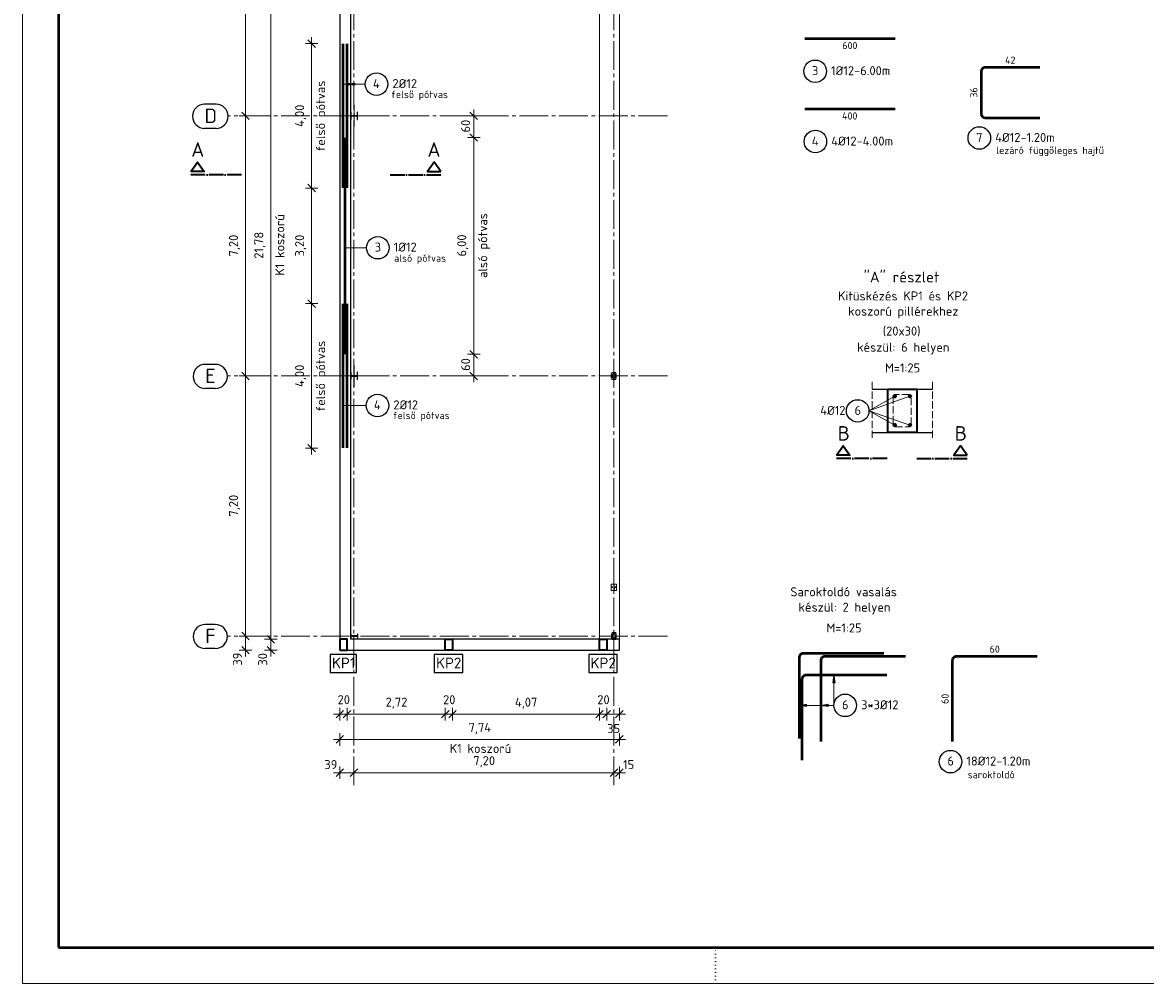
# Model space of a CAD drawing. Header units: centimetres. Extents: x 0 to 2970, y 0 to 2100.
# Tile 1 of 4: x 0 to 1556, y 0 to 1331. Entities that reach past the tile are written whole.
import ezdxf

# ---------------------------------------------------------------- set-up
doc = ezdxf.new("R2010")
doc.units = ezdxf.units.CM
for name, pattern in [('PUNKT2_S9', [5, 0, -5]), ('STRICHPUNKT2_S11', [25, 20, -2.5, 0, -2.5]), ('STRICHPUNKT2_S5', [55, 40, -5, 5, -5]), ('VERDECKT2_S2', [13.5, 10, -3.5])]:
    doc.linetypes.add(name, pattern=pattern)
for name, color, linetype, lineweight in [('Bolt', 8, 'Continuous', 13), ('Egyeb', 7, 'Continuous', 13), ('Part sec', 7, 'Continuous', 25), ('Part_Refline', 7, 'STRICHPUNKT2_S5', 13), ('Standard', 7, 'Continuous', 13)]:
    doc.layers.add(name, color=color, linetype=linetype, lineweight=lineweight)
doc.styles.add('ISOCPEUR', font='ISOCPEUR')

msp = doc.modelspace()

# ---------------------------------------------------------------- hatches: boundary and pattern name
at = {"layer": 'Standard', "linetype": 'Continuous', "lineweight": 13}
for points in [[(455.1, 1246.7), (444.6, 1245.2), (455.1, 1243.7)], [(460.6, 1246.7), (450.1, 1245.2), (460.6, 1243.7)], [(1125.6, 416.8), (1124.1, 427.3), (1122.6, 416.8)], [(1086.3, 387), (1075.8, 385.5), (1086.3, 384)], [(1116.3, 387), (1105.8, 385.5), (1116.3, 384)]]:
    msp.add_hatch(color=1, dxfattribs=at).paths.add_polyline_path(points)

# ---------------------------------------------------------------- linework, layer by layer
at = {"layer": 'Bolt', "color": 8, "linetype": 'Continuous', "lineweight": 13}
for p, q in [((819.5, 845.2), (818.9, 844.8)), ((818.9, 844.8), (818.9, 844.1)), ((818.9, 844.8), (818.9, 844.1)), ((818.9, 844.1), (819.5, 843.8)), ((819.5, 845), (819.1, 844.7)), ((819.1, 844.7), (819.1, 844.2)), ((819.1, 844.2), (819.1, 844.7)), ((819.1, 844.2), (819.5, 844)), ((820.1, 844.8), (819.5, 845.2)), ((819.9, 844.7), (819.5, 845)), ((819.5, 844), (819.9, 844.2)), ((819.5, 843.8), (820.1, 844.1)), ((819.9, 844.2), (819.9, 844.7)), ((819.9, 844.7), (819.9, 844.2)), ((820.1, 844.1), (820.1, 844.8)), ((820.1, 844.8), (820.1, 844.1)), ((819.5, 839.2), (818.9, 838.8)), ((818.9, 838.8), (818.9, 838.1)), ((818.9, 838.8), (818.9, 838.1)), ((818.9, 838.1), (819.5, 837.8)), ((819.5, 839), (819.1, 838.7)), ((819.1, 838.7), (819.1, 838.2)), ((819.1, 838.7), (819.1, 838.2)), ((819.1, 838.2), (819.5, 838)), ((820.1, 838.8), (819.5, 839.2)), ((819.9, 838.7), (819.5, 839)), ((819.5, 838), (819.9, 838.2)), ((819.5, 837.8), (820.1, 838.1)), ((819.9, 838.2), (819.9, 838.7)), ((819.9, 838.7), (819.9, 838.2)), ((820.1, 838.1), (820.1, 838.8)), ((820.1, 838.8), (820.1, 838.1)), ((816.4, 549), (816.7, 549.4)), ((816.7, 549.4), (816.4, 549)), ((816.7, 548.5), (816.4, 549)), ((816.4, 549), (816.4, 549)), ((816.4, 549), (816.7, 548.5)), ((816.6, 549), (816.8, 549.3)), ((816.8, 549.3), (816.6, 549)), ((816.8, 548.6), (816.6, 549)), ((816.6, 549), (816.6, 549)), ((816.6, 549), (816.8, 548.6)), ((816.7, 549.4), (817.3, 549.4)), ((816.7, 549.4), (816.7, 549.4)), ((817.3, 549.4), (816.7, 549.4)), ((817.3, 548.5), (816.7, 548.5)), ((816.7, 548.5), (816.7, 548.5)), ((816.7, 548.5), (817.3, 548.5)), ((816.8, 549.3), (817.2, 549.3)), ((816.8, 549.3), (816.8, 549.3)), ((817.2, 549.3), (816.8, 549.3)), ((817.2, 548.6), (816.8, 548.6)), ((816.8, 548.6), (816.8, 548.6)), ((816.8, 548.6), (817.2, 548.6)), ((817.2, 549.3), (817.4, 549)), ((817.2, 549.3), (817.2, 549.3)), ((817.4, 549), (817.2, 549.3)), ((817.4, 549), (817.2, 548.6)), ((817.2, 548.6), (817.4, 549)), ((817.2, 548.6), (817.2, 548.6)), ((817.3, 549.4), (817.5, 549)), ((817.3, 549.4), (817.3, 549.4)), ((817.5, 549), (817.3, 549.4)), ((817.5, 549), (817.3, 548.5)), ((817.3, 548.5), (817.5, 549)), ((817.3, 548.5), (817.3, 548.5)), ((817.4, 549), (817.4, 549)), ((817.5, 549), (817.5, 549)), ((821.4, 549), (821.7, 549.4)), ((821.7, 549.4), (821.4, 549)), ((821.7, 548.5), (821.4, 549)), ((821.4, 549), (821.4, 549)), ((821.4, 549), (821.7, 548.5)), ((821.6, 549), (821.8, 549.3)), ((821.8, 549.3), (821.6, 549)), ((821.8, 548.6), (821.6, 549)), ((821.6, 549), (821.6, 549)), ((821.6, 549), (821.8, 548.6)), ((821.7, 549.4), (822.3, 549.4)), ((821.7, 549.4), (821.7, 549.4)), ((822.3, 549.4), (821.7, 549.4)), ((822.3, 548.5), (821.7, 548.5)), ((821.7, 548.5), (821.7, 548.5)), ((821.7, 548.5), (822.3, 548.5)), ((821.8, 549.3), (822.2, 549.3)), ((821.8, 549.3), (821.8, 549.3)), ((822.2, 549.3), (821.8, 549.3)), ((822.2, 548.6), (821.8, 548.6)), ((821.8, 548.6), (821.8, 548.6)), ((821.8, 548.6), (822.2, 548.6)), ((822.2, 549.3), (822.4, 549)), ((822.2, 549.3), (822.2, 549.3)), ((822.4, 549), (822.2, 549.3)), ((822.4, 549), (822.2, 548.6)), ((822.2, 548.6), (822.4, 549)), ((822.2, 548.6), (822.2, 548.6)), ((822.3, 549.4), (822.5, 549)), ((822.3, 549.4), (822.3, 549.4)), ((822.5, 549), (822.3, 549.4)), ((822.5, 549), (822.3, 548.5)), ((822.3, 548.5), (822.5, 549)), ((822.3, 548.5), (822.3, 548.5)), ((822.4, 549), (822.4, 549)), ((822.5, 549), (822.5, 549)), ((819.5, 485.2), (818.9, 484.8)), ((818.9, 484.8), (818.9, 484.1)), ((818.9, 484.8), (818.9, 484.1)), ((818.9, 484.1), (819.5, 483.8)), ((819.5, 485), (819.1, 484.7)), ((819.1, 484.7), (819.1, 484.2)), ((819.1, 484.2), (819.1, 484.7)), ((819.1, 484.2), (819.5, 484)), ((820.1, 484.8), (819.5, 485.2)), ((819.9, 484.7), (819.5, 485)), ((819.5, 484), (819.9, 484.2)), ((819.5, 483.8), (820.1, 484.1)), ((819.9, 484.2), (819.9, 484.7)), ((819.9, 484.7), (819.9, 484.2)), ((820.1, 484.1), (820.1, 484.8)), ((820.1, 484.8), (820.1, 484.1)), ((819.5, 479.2), (818.9, 478.8)), ((818.9, 478.8), (818.9, 478.1)), ((818.9, 478.8), (818.9, 478.1)), ((818.9, 478.1), (819.5, 477.8)), ((819.5, 479), (819.1, 478.7)), ((819.1, 478.7), (819.1, 478.2)), ((819.1, 478.7), (819.1, 478.2)), ((819.1, 478.2), (819.5, 478)), ((820.1, 478.8), (819.5, 479.2)), ((819.9, 478.7), (819.5, 479)), ((819.5, 478), (819.9, 478.2)), ((819.5, 477.8), (820.1, 478.1)), ((819.9, 478.2), (819.9, 478.7)), ((819.9, 478.7), (819.9, 478.2)), ((820.1, 478.1), (820.1, 478.8)), ((820.1, 478.8), (820.1, 478.1))]:
    msp.add_line(p, q, dxfattribs=at)
for centre, radius, start, end in [((819.5, 844.5), 0.75, 90, 270), ((819.5, 844.5), 0.75, 120, 300), ((819.5, 844.5), 0.475, 0, 180), ((819.5, 844.5), 0.475, 342, 162), ((819.5, 844.5), 0.475, 162, 342), ((819.5, 844.5), 0.475, 180, 0), ((819.5, 844.5), 0.75, 300, 120), ((819.5, 844.5), 0.4, 90, 270), ((819.5, 844.5), 0.4, 120, 300), ((819.5, 844.5), 0.4, 300, 120), ((819.5, 844.5), 0.75, 270, 90), ((819.5, 844.5), 0.4, 270, 90), ((819.5, 838.5), 0.75, 90, 270), ((819.5, 838.5), 0.75, 120, 300), ((819.5, 838.5), 0.475, 0, 180), ((819.5, 838.5), 0.475, 342, 162), ((819.5, 838.5), 0.475, 162, 342), ((819.5, 838.5), 0.475, 180, 0), ((819.5, 838.5), 0.75, 300, 120), ((819.5, 838.5), 0.4, 90, 270), ((819.5, 838.5), 0.4, 120, 300), ((819.5, 838.5), 0.4, 300, 120), ((819.5, 838.5), 0.75, 270, 90), ((819.5, 838.5), 0.4, 270, 90), ((817, 549), 0.6, 30, 210), ((817, 549), 0.6, 0, 180), ((817, 549), 0.6, 180, 0), ((817, 549), 0.6, 210, 30), ((817, 549), 0.35, 72, 252), ((817, 549), 0.35, 90, 270), ((817, 549), 0.3, 30, 210), ((817, 549), 0.3, 0, 180), ((817, 549), 0.3, 210, 30), ((817, 549), 0.3, 180, 0), ((817, 549), 0.35, 252, 72), ((817, 549), 0.35, 270, 90), ((822, 549), 0.6, 30, 210), ((822, 549), 0.6, 0, 180), ((822, 549), 0.6, 180, 0), ((822, 549), 0.6, 210, 30), ((822, 549), 0.35, 72, 252), ((822, 549), 0.35, 90, 270), ((822, 549), 0.3, 30, 210), ((822, 549), 0.3, 0, 180), ((822, 549), 0.3, 210, 30), ((822, 549), 0.3, 180, 0), ((822, 549), 0.35, 252, 72), ((822, 549), 0.35, 270, 90), ((819.5, 484.5), 0.75, 90, 270), ((819.5, 484.5), 0.75, 120, 300), ((819.5, 484.5), 0.475, 0, 180), ((819.5, 484.5), 0.475, 342, 162), ((819.5, 484.5), 0.475, 162, 342), ((819.5, 484.5), 0.475, 180, 0), ((819.5, 484.5), 0.75, 300, 120), ((819.5, 484.5), 0.4, 90, 270), ((819.5, 484.5), 0.4, 120, 300), ((819.5, 484.5), 0.4, 300, 120), ((819.5, 484.5), 0.75, 270, 90), ((819.5, 484.5), 0.4, 270, 90), ((819.5, 478.5), 0.75, 90, 270), ((819.5, 478.5), 0.75, 120, 300), ((819.5, 478.5), 0.475, 0, 180), ((819.5, 478.5), 0.475, 342, 162), ((819.5, 478.5), 0.475, 162, 342), ((819.5, 478.5), 0.475, 180, 0), ((819.5, 478.5), 0.75, 300, 120), ((819.5, 478.5), 0.4, 90, 270), ((819.5, 478.5), 0.4, 120, 300), ((819.5, 478.5), 0.4, 300, 120), ((819.5, 478.5), 0.75, 270, 90), ((819.5, 478.5), 0.4, 270, 90)]:
    msp.add_arc(centre, radius, start, end, dxfattribs=at)
at = {"layer": 'Egyeb', "color": 7, "linetype": 'Continuous', "lineweight": 13}
for p, q in [((816.6, 846.2), (816.6, 836.7)), ((816.6, 846.2), (822, 846.2)), ((822, 846.2), (822, 836.7)), ((816.6, 836.7), (822, 836.7)), ((823.2, 553.2), (815.7, 553.2)), ((815.7, 553.2), (815.7, 553.2)), ((815.7, 553.2), (823.2, 553.2)), ((815.7, 553.2), (815.7, 544.7)), ((815.7, 544.7), (823.2, 544.7)), ((823.2, 544.7), (815.7, 544.7)), ((820.1, 547.3), (819.7, 547.3)), ((820.1, 548.7), (820.1, 547.3)), ((820.1, 547.3), (820.1, 545.7)), ((823.2, 553.2), (823.2, 544.7)), ((816.9, 486.2), (816.9, 476.7)), ((816.9, 486.2), (822, 486.2)), ((822, 486.2), (822, 476.7)), ((463.9, 481.8), (456, 481.8)), ((456, 481.8), (456, 481.6)), ((456, 481.3), (456, 481.1)), ((456, 481.1), (463.9, 481.1)), ((463.9, 481.6), (463.9, 481.8)), ((463.9, 481.1), (463.9, 481.3)), ((816.9, 476.7), (822, 476.7))]:
    msp.add_line(p, q, dxfattribs=at)
at = {"layer": 'Part sec', "color": 7, "linetype": 'Continuous', "lineweight": 25}
for p, q in [((455.5, 1206.5), (455, 1206.5)), ((455, 1206.5), (455, 1196.5)), ((455.5, 1201.6), (455.5, 1206.5)), ((464, 1201.6), (455.5, 1201.6)), ((455.5, 1196.5), (455.5, 1201.3)), ((455.5, 1201.3), (464, 1201.3)), ((464.5, 1206.5), (464, 1206.5)), ((464, 1206.5), (464, 1201.6)), ((464, 1201.3), (464, 1196.5)), ((464.5, 1196.5), (464.5, 1206.5)), ((455, 1196.5), (455.5, 1196.5)), ((455.5, 1196.5), (455.5, 1196.5)), ((464, 1196.5), (464.5, 1196.5)), ((455.5, 846.5), (455, 846.5)), ((455, 846.5), (455, 836.5)), ((455.5, 841.6), (455.5, 846.5)), ((464, 841.6), (455.5, 841.6)), ((455.5, 836.5), (455.5, 841.3)), ((455.5, 841.3), (464, 841.3)), ((464.5, 846.5), (464, 846.5)), ((464, 846.5), (464, 841.6)), ((464, 841.3), (464, 836.5)), ((464.5, 836.5), (464.5, 846.5)), ((816.3, 838.5), (816.3, 844.5)), ((816.3, 844.5), (816.9, 844.5)), ((816.9, 844.5), (816.9, 841.6)), ((816.9, 841.6), (821.8, 841.6)), ((821.8, 841.3), (816.9, 841.3)), ((816.9, 841.3), (816.9, 838.5)), ((821.8, 841.6), (821.8, 844.5)), ((821.8, 844.5), (822.3, 844.5)), ((821.8, 838.5), (821.8, 841.3)), ((822.3, 844.5), (822.3, 838.5)), ((455, 836.5), (455.5, 836.5)), ((455.5, 836.5), (455.5, 836.5)), ((464, 836.5), (464.5, 836.5)), ((816.9, 838.5), (816.3, 838.5)), ((822.3, 838.5), (821.8, 838.5)), ((819.7, 553), (819.3, 553)), ((819.3, 553), (819.3, 550.8)), ((819.3, 553), (819.3, 544.7)), ((819.3, 544.7), (819.7, 544.7)), ((819.7, 544.7), (819.7, 553)), ((819.7, 547.3), (819.7, 548.7)), ((819.7, 547.3), (819.7, 545.7)), ((819.7, 544.7), (819.7, 544.7)), ((455.4, 484), (455, 484)), ((455, 484), (455, 479)), ((455.4, 481.6), (455.4, 484)), ((465, 484), (464.6, 484)), ((464.6, 484), (464.6, 481.6)), ((465, 479), (465, 484)), ((816.6, 478.5), (816.6, 484.5)), ((816.6, 484.5), (817, 484.5)), ((817, 484.5), (817, 481.6)), ((821.9, 481.6), (821.9, 484.5)), ((821.9, 484.5), (822.3, 484.5)), ((822.3, 484.5), (822.3, 478.5)), ((455, 479), (455.4, 479)), ((464.6, 481.6), (455.4, 481.6)), ((455.4, 479), (455.4, 481.3)), ((455.4, 481.3), (464.6, 481.3)), ((456, 481.6), (463.9, 481.6)), ((463.9, 481.3), (456, 481.3)), ((464.6, 481.3), (464.6, 479)), ((464.6, 479), (464.6, 479)), ((464.6, 479), (465, 479)), ((817, 478.5), (816.6, 478.5)), ((817, 481.6), (821.9, 481.6)), ((821.9, 481.4), (817, 481.4)), ((817, 481.4), (817, 478.5)), ((821.9, 478.5), (821.9, 481.4)), ((822.3, 478.5), (821.9, 478.5))]:
    msp.add_line(p, q, dxfattribs=at)
at = {"layer": 'Part_Refline', "color": 7, "linetype": 'STRICHPUNKT2_S5', "lineweight": 13}
for p, q in [((459.7, 1216.5), (459.7, 1186.5)), ((474.7, 1201.5), (444.7, 1201.5)), ((459.7, 856.5), (459.7, 826.5)), ((819.3, 856.5), (819.3, 826.5)), ((474.7, 841.5), (444.7, 841.5)), ((834.3, 841.5), (804.3, 841.5))]:
    msp.add_line(p, q, dxfattribs=at)
at = {"layer": 'Standard', "color": 1, "linetype": 'STRICHPUNKT2_S5', "lineweight": 13}
for p, q in [((459.5, 274.9), (459.5, 1754.8)), ((819.5, 274.9), (819.5, 1754.8)), ((893.5, 1201.5), (285.1, 1201.5)), ((893.5, 841.5), (285.1, 841.5)), ((893.5, 481.5), (285.1, 481.5))]:
    msp.add_line(p, q, dxfattribs=at)
at = {"layer": 'Standard', "color": 7, "linetype": 'Continuous', "lineweight": 25}
for p, q in [((440, 1581), (440, 462)), ((455, 477), (455, 1566)), ((406.2, 1296.2), (395.7, 1306.7)), ((268.5, 1217.5), (252.6, 1217.5)), ((314.6, 1196.2), (304.1, 1206.7)), ((630.6, 1196.2), (620.1, 1206.7)), ((268.5, 1184.1), (252.6, 1184.1)), ((630.6, 1166.2), (620.1, 1176.7)), ((406.2, 1096.2), (395.7, 1106.7)), ((406.2, 936.2), (395.7, 946.7)), ((630.6, 866.2), (620.1, 876.7)), ((267.5, 857.5), (253.6, 857.5)), ((314.6, 836.2), (304.1, 846.7)), ((630.6, 836.2), (620.1, 846.7)), ((267.5, 824.1), (253.6, 824.1)), ((1177.1, 823.3), (1260.5, 823.3)), ((1177.1, 763.3), (1260.5, 763.3)), ((406.2, 736.2), (395.7, 746.7)), ((267.5, 497.5), (253.6, 497.5)), ((314.6, 476.2), (304.1, 486.7)), ((349.6, 471.7), (339.1, 482.2)), ((314.6, 456.7), (304.1, 467.2)), ((349.6, 456.7), (339.1, 467.2)), ((827, 477), (455, 477)), ((827, 462), (827, 477)), ((267.5, 464.1), (253.6, 464.1)), ((440, 462), (827, 462)), ((434.7, 368.1), (445.2, 378.6)), ((444.7, 368.1), (455.2, 378.6)), ((580.7, 368.1), (591.2, 378.6)), ((590.7, 368.1), (601.2, 378.6)), ((794.2, 368.1), (804.7, 378.6)), ((804.2, 368.1), (814.7, 378.6)), ((821.7, 368.1), (832.2, 378.6)), ((434.7, 333.1), (445.2, 343.6)), ((821.7, 333.1), (832.2, 343.6)), ((434.7, 287.1), (445.2, 297.6)), ((454.2, 287.1), (464.7, 297.6)), ((814.2, 287.1), (824.7, 297.6)), ((821.7, 287.1), (832.2, 297.6))]:
    msp.add_line(p, q, dxfattribs=at)
at = {"layer": 'Standard', "color": 1, "linetype": 'Continuous', "lineweight": 13}
for p, q in [((309.4, 1201.5), (309.4, 1561.5)), ((400.9, 1301.5), (400.9, 1310.2)), ((400.9, 1301.5), (392.2, 1301.5)), ((400.9, 1301.5), (409.7, 1301.5)), ((400.9, 1101.5), (400.9, 1301.5)), ((455.1, 1246.7), (444.6, 1245.2)), ((475.2, 1245.2), (444.6, 1245.2)), ((444.6, 1245.2), (444.6, 1245.2)), ((444.6, 1245.2), (444.6, 1245.2)), ((444.6, 1245.2), (444.6, 1245.2)), ((444.6, 1245.2), (455.1, 1243.7)), ((460.6, 1246.7), (450.1, 1245.2)), ((475.2, 1245.2), (450.1, 1245.2)), ((450.1, 1245.2), (450.1, 1245.2)), ((450.1, 1245.2), (450.1, 1245.2)), ((450.1, 1245.2), (450.1, 1245.2)), ((450.1, 1245.2), (460.6, 1243.7)), ((455.1, 1243.7), (455.1, 1246.7)), ((455.1, 1245.2), (455.9, 1245.2)), ((460.6, 1243.7), (460.6, 1246.7)), ((460.6, 1245.2), (461.4, 1245.2)), ((309.4, 1201.5), (300.6, 1201.5)), ((309.4, 1201.5), (318.1, 1201.5)), ((309.4, 841.5), (309.4, 1201.5)), ((625.4, 1201.5), (616.6, 1201.5)), ((625.4, 1201.5), (625.4, 1210.2)), ((625.4, 1201.5), (634.1, 1201.5)), ((625.4, 1171.5), (625.4, 1201.5)), ((625.4, 1171.5), (616.6, 1171.5)), ((625.4, 1171.5), (634.1, 1171.5)), ((625.4, 871.5), (625.4, 1171.5)), ((400.9, 1101.5), (392.2, 1101.5)), ((400.9, 1101.5), (409.7, 1101.5)), ((400.9, 941.5), (400.9, 1101.5)), ((476.9, 1018.9), (447.5, 1018.9)), ((400.9, 941.5), (392.2, 941.5)), ((400.9, 941.5), (409.7, 941.5)), ((625.4, 871.5), (616.6, 871.5)), ((625.4, 871.5), (634.1, 871.5)), ((309.4, 841.5), (300.6, 841.5)), ((309.4, 841.5), (318.1, 841.5)), ((309.4, 481.5), (309.4, 841.5)), ((625.4, 841.5), (616.6, 841.5)), ((625.4, 841.5), (634.1, 841.5)), ((625.4, 841.5), (625.4, 832.7)), ((1172.6, 793), (1229.4, 813.4)), ((1172.6, 793), (1208.3, 813.4)), ((476.5, 800.6), (444.6, 800.6)), ((476.5, 800.6), (450.1, 800.6)), ((1172.6, 793), (1229.4, 773.4)), ((1172.6, 793), (1208.3, 773.4)), ((400.9, 741.5), (392.2, 741.5)), ((400.9, 741.5), (409.7, 741.5)), ((400.9, 741.5), (400.9, 732.7)), ((309.4, 481.5), (300.6, 481.5)), ((309.4, 481.5), (318.1, 481.5)), ((309.4, 462), (309.4, 481.5)), ((344.4, 477), (335.6, 477)), ((344.4, 477), (353.1, 477)), ((344.4, 462), (344.4, 477)), ((309.4, 462), (300.6, 462)), ((309.4, 462), (318.1, 462)), ((309.4, 462), (309.4, 453.2)), ((344.4, 462), (335.6, 462)), ((344.4, 462), (353.1, 462)), ((344.4, 462), (344.4, 453.2)), ((1124.1, 427.3), (1122.6, 416.8)), ((1124.1, 385.5), (1124.1, 427.3)), ((1124.1, 427.3), (1124.1, 427.3)), ((1124.1, 427.3), (1124.1, 427.3)), ((1124.1, 427.3), (1124.1, 427.3)), ((1125.6, 416.8), (1124.1, 427.3)), ((1122.6, 416.8), (1125.6, 416.8)), ((1124.1, 416.8), (1124.1, 416.1)), ((440, 373.3), (431.2, 373.3)), ((440, 373.3), (440, 382.1)), ((440, 373.3), (440, 364.6)), ((440, 373.3), (450, 373.3)), ((450, 373.3), (450, 382.1)), ((450, 373.3), (450, 364.6)), ((586, 373.3), (586, 382.1)), ((586, 373.3), (586, 364.6)), ((586, 373.3), (596, 373.3)), ((596, 373.3), (596, 382.1)), ((596, 373.3), (596, 364.6)), ((596, 373.3), (799.5, 373.3)), ((799.5, 373.3), (799.5, 382.1)), ((799.5, 373.3), (799.5, 364.6)), ((799.5, 373.3), (809.5, 373.3)), ((809.5, 373.3), (809.5, 382.1)), ((809.5, 373.3), (809.5, 364.6)), ((809.5, 373.3), (827, 373.3)), ((827, 373.3), (827, 382.1)), ((827, 373.3), (827, 364.6)), ((827, 373.3), (835.7, 373.3)), ((1086.3, 387), (1075.8, 385.5)), ((1124.1, 385.5), (1075.8, 385.5)), ((1075.8, 385.5), (1075.8, 385.5)), ((1075.8, 385.5), (1075.8, 385.5)), ((1075.8, 385.5), (1075.8, 385.5)), ((1075.8, 385.5), (1086.3, 384)), ((1086.3, 384), (1086.3, 387)), ((1086.3, 385.5), (1087, 385.5)), ((1116.3, 387), (1105.8, 385.5)), ((1124.1, 385.5), (1105.8, 385.5)), ((1105.8, 385.5), (1105.8, 385.5)), ((1105.8, 385.5), (1105.8, 385.5)), ((1105.8, 385.5), (1105.8, 385.5)), ((1105.8, 385.5), (1116.3, 384)), ((1116.3, 384), (1116.3, 387)), ((1116.3, 385.5), (1117, 385.5)), ((440, 338.3), (440, 347.1)), ((827, 338.3), (827, 347.1)), ((440, 338.3), (431.2, 338.3)), ((440, 338.3), (440, 329.6)), ((827, 338.3), (827, 329.6)), ((827, 338.3), (835.7, 338.3)), ((440, 292.3), (440, 301.1)), ((459.5, 292.3), (459.5, 301.1)), ((819.5, 292.3), (819.5, 301.1)), ((827, 292.3), (827, 301.1)), ((440, 292.3), (431.2, 292.3)), ((440, 292.3), (440, 283.6)), ((440, 292.3), (459.5, 292.3)), ((459.5, 292.3), (459.5, 283.6)), ((459.5, 292.3), (819.5, 292.3)), ((819.5, 292.3), (819.5, 283.6)), ((819.5, 292.3), (827, 292.3)), ((827, 292.3), (827, 283.6)), ((827, 292.3), (835.7, 292.3))]:
    msp.add_line(p, q, dxfattribs=at)
at = {"layer": 'Standard', "color": 7, "linetype": 'Continuous', "lineweight": 13}
for p, q in [((799.5, 477), (799.5, 1566)), ((827, 1566), (827, 477))]:
    msp.add_line(p, q, dxfattribs=at)
at = {"layer": 'Standard', "color": 3, "linetype": 'Continuous', "lineweight": 50}
for p, q in [((1083.7, 1308.7), (1208.7, 1308.7)), ((444.6, 1101.8), (444.6, 1301.2)), ((450.1, 1101.8), (450.1, 1301.2)), ((1083.9, 1211.3), (1208.9, 1211.3)), ((447.5, 871.8), (447.5, 1171.2)), ((444.6, 741.8), (444.6, 941.2)), ((450.1, 741.8), (450.1, 941.2))]:
    msp.add_line(p, q, dxfattribs=at)
at = {"layer": 'Standard', "color": 3, "linetype": 'STRICHPUNKT2_S11', "lineweight": 35}
for p, q in [((303.8, 1120), (233.8, 1120)), ((509.8, 1120), (579.8, 1120)), ((1197.7, 727.3), (1127.7, 727.3)), ((1238.7, 727.3), (1308.7, 727.3))]:
    msp.add_line(p, q, dxfattribs=at)
at = {"layer": 'Standard', "color": 1, "linetype": 'VERDECKT2_S2', "lineweight": 13}
for p, q in [((1177.1, 833.3), (1177.1, 753.3)), ((1260.5, 833.3), (1260.5, 753.3))]:
    msp.add_line(p, q, dxfattribs=at)
at = {"layer": 'Standard', "color": 8, "linetype": 'VERDECKT2_S2', "lineweight": 13}
for p, q in [((1206.5, 814), (1206.3, 813.5)), ((1206.3, 813.5), (1206.3, 813)), ((1206.3, 813), (1206.3, 773.9)), ((1206.8, 814.5), (1206.5, 814)), ((1207.2, 814.9), (1206.8, 814.5)), ((1207.6, 815.3), (1207.2, 814.9)), ((1208.1, 815.6), (1207.6, 815.3)), ((1208.6, 815.7), (1208.1, 815.6)), ((1209.1, 815.8), (1208.6, 815.7)), ((1228.2, 815.8), (1209.1, 815.8)), ((1228.7, 815.7), (1228.2, 815.8)), ((1229.3, 815.6), (1228.7, 815.7)), ((1229.8, 815.3), (1229.3, 815.6)), ((1230.2, 814.9), (1229.8, 815.3)), ((1230.5, 814.5), (1230.2, 814.9)), ((1230.8, 814), (1230.5, 814.5)), ((1231, 813.5), (1230.8, 814)), ((1231.1, 813), (1231, 813.5)), ((1231.1, 773.9), (1231.1, 813)), ((1206.3, 781.8), (1206.3, 773.9)), ((1206.3, 773.9), (1206.3, 773.4)), ((1206.3, 773.9), (1206.3, 773.4)), ((1206.3, 773.4), (1206.5, 772.8)), ((1206.3, 773.4), (1206.5, 772.8)), ((1206.5, 772.8), (1206.8, 772.3)), ((1206.5, 772.8), (1206.8, 772.3)), ((1206.8, 772.3), (1207.2, 771.9)), ((1206.8, 772.3), (1207.2, 771.9)), ((1207.2, 771.9), (1207.6, 771.6)), ((1207.2, 771.9), (1207.6, 771.6)), ((1207.6, 771.6), (1208.1, 771.3)), ((1207.6, 771.6), (1208.1, 771.3)), ((1208.1, 771.3), (1208.6, 771.1)), ((1208.1, 771.3), (1208.6, 771.1)), ((1208.6, 771.1), (1209.1, 771)), ((1208.6, 771.1), (1209.1, 771)), ((1209.1, 771), (1228.2, 771)), ((1209.1, 771), (1217.1, 771)), ((1228.2, 771), (1228.7, 771.1)), ((1228.7, 771.1), (1229.3, 771.3)), ((1229.3, 771.3), (1229.8, 771.6)), ((1229.8, 771.6), (1230.2, 771.9)), ((1230.2, 771.9), (1230.5, 772.3)), ((1230.5, 772.3), (1230.8, 772.8)), ((1230.8, 772.8), (1231, 773.4)), ((1231, 773.4), (1231.1, 773.9))]:
    msp.add_line(p, q, dxfattribs=at)
at = {"layer": 'Standard', "color": 1, "linetype": 'PUNKT2_S9', "lineweight": 13}
msp.add_line((960, 0.5), (960, 50.5), dxfattribs=at)
at = {"layer": 'Standard', "color": 1, "linetype": 'Continuous', "lineweight": 13}
msp.add_lwpolyline([(0.5, 0.5), (2969.5, 0.5), (2969.5, 2099.5), (0.5, 2099.5), (0.5, 0.5)], close=True, dxfattribs=at)
at = {"layer": 'Standard', "color": 3, "linetype": 'Continuous', "lineweight": 50}
msp.add_lwpolyline([(50.5, 50.5), (2919.5, 50.5), (2919.5, 2049.5), (50.5, 2049.5), (50.5, 50.5)], close=True, dxfattribs=at)
at = {"layer": 'Standard', "color": 1, "linetype": 'Continuous', "lineweight": 13}
for points in [[(344.4, 477), (344.4, 533.6), (344.4, 533.6), (344.4, 1566)], [(400.9, 741.5), (400.9, 815.1), (400.9, 815.1), (400.9, 827.9), (400.9, 827.9), (400.9, 865.5), (400.9, 865.5), (400.9, 941.5)], [(625.4, 841.5), (625.4, 854.7), (625.4, 854.7), (625.4, 860.1), (625.4, 860.1), (625.4, 871.5)], [(450, 373.3), (553.1, 373.3), (553.1, 373.3), (586, 373.3)], [(440, 338.3), (607.1, 338.3), (607.1, 338.3), (827, 338.3)]]:
    msp.add_lwpolyline(points, dxfattribs=at)
at = {"layer": 'Standard', "color": 3, "linetype": 'Continuous', "lineweight": 50}
for points in [[(1409.4, 1268.4), (1333.5, 1268.4), (1332.5, 1268.3), (1331.4, 1267.9), (1330.4, 1267.3), (1329.5, 1266.7), (1328.8, 1265.8), (1328.3, 1264.8), (1327.9, 1263.7), (1327.8, 1262.7), (1327.8, 1204.5), (1327.9, 1203.5), (1328.3, 1202.4), (1328.8, 1201.4), (1329.5, 1200.6), (1330.4, 1199.9), (1331.4, 1199.3), (1332.5, 1199), (1333.5, 1198.8), (1409.4, 1198.8)], [(1193.4, 457.3), (1081.5, 457.3), (1080.4, 457.2), (1079.3, 456.8), (1078.3, 456.2), (1077.5, 455.6), (1076.8, 454.7), (1076.3, 453.7), (1075.9, 452.6), (1075.8, 451.6), (1075.8, 339.7)], [(1223.4, 453.3), (1111.5, 453.3), (1110.4, 453.2), (1109.3, 452.8), (1108.3, 452.2), (1107.5, 451.6), (1106.8, 450.7), (1106.3, 449.7), (1105.9, 448.6), (1105.8, 447.6), (1105.8, 335.7)], [(1405.5, 453.3), (1293.7, 453.3), (1292.6, 453.1), (1291.5, 452.8), (1290.5, 452.2), (1289.7, 451.5), (1289, 450.7), (1288.4, 449.7), (1288.1, 448.6), (1287.9, 447.6), (1287.9, 335.7)], [(1197.4, 427.3), (1085.5, 427.3), (1084.4, 427.2), (1083.3, 426.8), (1082.3, 426.2), (1081.5, 425.6), (1080.8, 424.7), (1080.3, 423.7), (1079.9, 422.6), (1079.8, 421.6), (1079.8, 309.7)]]:
    msp.add_lwpolyline(points, dxfattribs=at)
at = {"layer": 'Standard', "color": 3, "linetype": 'Continuous', "lineweight": 35}
for points in [[(233.8, 1124.4), (243, 1137.5), (252.2, 1124.4), (233.8, 1124.4)], [(579.7, 1124.4), (570.5, 1137.5), (561.3, 1124.4), (579.7, 1124.4)], [(1127.8, 731.7), (1137, 744.8), (1146.2, 731.7), (1127.8, 731.7)], [(1308.6, 731.7), (1299.4, 744.8), (1290.3, 731.7), (1308.6, 731.7)]]:
    msp.add_lwpolyline(points, dxfattribs=at)
at = {"layer": 'Standard', "color": 7, "linetype": 'Continuous', "lineweight": 35}
for points in [[(1198.8, 823.3), (1238.8, 823.3), (1238.8, 763.3), (1198.8, 763.3), (1198.8, 823.3)], [(440, 462), (450, 462), (450, 477), (440, 477), (440, 462)], [(586, 477), (596, 477), (596, 462), (586, 462), (586, 477)], [(799.5, 477), (809.5, 477), (809.5, 462), (799.5, 462), (799.5, 477)]]:
    msp.add_lwpolyline(points, dxfattribs=at)
at = {"layer": 'Standard', "color": 7, "linetype": 'Continuous', "lineweight": 25}
for points in [[(426.6, 431.1), (463.1, 431.1), (463.1, 456.1), (426.6, 456.1), (426.6, 431.1)], [(570.7, 431.1), (610.2, 431.1), (610.2, 456.1), (570.7, 456.1), (570.7, 431.1)], [(784.6, 431.1), (824.1, 431.1), (824.1, 456.1), (784.6, 456.1), (784.6, 431.1)]]:
    msp.add_lwpolyline(points, dxfattribs=at)
at = {"layer": 'Standard', "color": 2, "linetype": 'Continuous', "lineweight": 25}
for centre in [(1098.1, 1263.1), (1325.4, 1170.8), (1098.4, 1165.8), (1285.5, 307.6)]:
    msp.add_circle(centre, 15.6, dxfattribs=at)
at = {"layer": 'Standard', "color": 7, "linetype": 'Continuous', "lineweight": 25}
for centre in [(490.8, 1245.2), (492.5, 1018.9), (492.1, 800.6), (1157, 793), (1139.7, 385.5)]:
    msp.add_circle(centre, 15.6, dxfattribs=at)
at = {"layer": 'Standard', "color": 3, "linetype": 'Continuous', "lineweight": 50}
for centre in [(1208.3, 813.4), (1229.4, 813.4), (1208.3, 773.4), (1229.4, 773.4)]:
    msp.add_circle(centre, 1.2, dxfattribs=at)
at = {"layer": 'Standard', "color": 7, "linetype": 'Continuous', "lineweight": 25}
for centre, start, end in [((252.6, 1200.8), 90, 270), ((268.5, 1200.8), 270, 90), ((253.6, 840.8), 90, 270), ((267.5, 840.8), 270, 90), ((253.6, 480.8), 90, 270), ((267.5, 480.8), 270, 90)]:
    msp.add_arc(centre, 16.7, start, end, dxfattribs=at)

# ---------------------------------------------------------------- texts
at = {"layer": 'Standard', "color": 1, "linetype": 'Continuous', "lineweight": 13, "char_height": 10, "width": 5, "attachment_point": 7, "style": 'ISOCPEUR'}
for s, insert in [('600', (1135.7, 1293.7)), ('42', (1361.1, 1273.4)), ('400', (1135.4, 1196.3)), ('60', (1339.7, 458.3))]:
    msp.add_mtext(s, dxfattribs=dict(at, insert=insert))
at = {"layer": 'Standard', "color": 7, "linetype": 'Continuous', "lineweight": 25, "char_height": 12.5, "width": 6.25, "attachment_point": 7, "rotation": 90, "style": 'ISOCPEUR'}
for s, insert in [('felső\\~pótvas', (423.4, 1152.1)), ('4,00', (393.4, 1186.2)), ('60', (620.4, 1178.4)), ('K1\\~koszorú', (363.1, 980.2)), ('alsó\\~pótvas', (647.9, 977.1)), ('21,78', (336.9, 1003.7)), ('7,20', (301.9, 1006.8)), ('3,20', (393.4, 1006.8)), ('6,00', (617.9, 1006.8)), ('felső\\~pótvas', (423.4, 792.1)), ('4,00', (393.4, 826.2)), ('60', (620.4, 848.4)), ('7,20', (301.9, 646.8)), ('39', (304.4, 440.5)), ('30', (339.4, 440.5))]:
    msp.add_mtext(s, dxfattribs=dict(at, insert=insert))
at = {"layer": 'Standard', "color": 7, "linetype": 'Continuous', "lineweight": 25, "attachment_point": 7, "style": 'ISOCPEUR'}
for s, insert, char_height, width in [('3', (1093.7, 1257.7), 12.5, 6.25), ('1%%c12-6.00m', (1120.1, 1257.7), 12.5, 6.25), ('4', (485.8, 1239.8), 12.5, 6.25), ('\\~', (505.3, 1239.8), 12.5, 6.25), ('2%%c12', (512.8, 1239.8), 12.5, 6.25), ('D', (252.6, 1191.5), 20, 10), ('4%%c12-1.20m', (1347.4, 1165.3), 12.5, 6.25), ('4', (1093.4, 1160.3), 12.5, 6.25), ('4%%c12-4.00m', (1120.4, 1160.3), 12.5, 6.25), ('7', (1321, 1165.3), 12.5, 6.25), ('3', (488.2, 1013.5), 12.5, 6.25), ('\\~', (507, 1013.5), 12.5, 6.25), ('1%%c12', (514.5, 1013.5), 12.5, 6.25), ('"A"\\~részlet', (1165.3, 970.8), 15, 7.5), ('Kitüskézés\\~KP1\\~és\\~KP2', (1129.8, 945.9), 12.5, 6.25), ('koszorú\\~pillérekhez', (1143.6, 921), 12.5, 6.25), ('(20x30)', (1191.7, 896.1), 12.5, 6.25), ('készül:\\~6\\~helyen', (1156.1, 871.2), 12.5, 6.25), ('E', (253.6, 831.5), 20, 10), ('M=1:25', (1194.8, 846.3), 12.5, 6.25), ('4', (487.1, 795.2), 12.5, 6.25), ('\\~', (506.6, 795.2), 12.5, 6.25), ('2%%c12', (514.1, 795.2), 12.5, 6.25), ('4%%c12', (1105.1, 787.5), 12.5, 6.25), ('6', (1152.6, 787.5), 12.5, 6.25), ('Saroktoldó\\~vasalás', (1063.8, 536.4), 12.5, 6.25), ('készül:\\~2\\~helyen', (1075, 511.4), 12.5, 6.25), ('F', (253.6, 471.5), 20, 10), ('M=1:25', (1113.8, 486.4), 12.5, 6.25), ('KP1', (429.1, 436.6), 15, 7.5), ('KP2', (573.2, 436.6), 15, 7.5), ('KP2', (787.1, 436.6), 15, 7.5), ('20', (436.9, 387.1), 12.5, 6.25), ('2,72', (503.3, 380.8), 12.5, 6.25), ('20', (582.9, 387.1), 12.5, 6.25), ('4,07', (682.4, 380.8), 12.5, 6.25), ('20', (796.4, 387.1), 12.5, 6.25), ('6', (1135.3, 380), 12.5, 6.25), ('\\~', (1154.2, 380), 12.5, 6.25), ('3*3%%c12', (1161.7, 380), 12.5, 6.25), ('7,74', (618.2, 345.8), 12.5, 6.25), ('35', (810.1, 347.1), 12.5, 6.25), ('K1\\~koszorú', (592.2, 319.6), 12.5, 6.25), ('39', (418.5, 297.3), 12.5, 6.25), ('7,20', (624.8, 299.8), 12.5, 6.25), ('15', (832.2, 297.3), 12.5, 6.25), ('6', (1281.2, 302.2), 12.5, 6.25), ('18%%c12-1.20m', (1307.5, 302.2), 12.5, 6.25)]:
    msp.add_mtext(s, dxfattribs=dict(at, insert=insert, char_height=char_height, width=width))
at = {"layer": 'Standard', "color": 2, "linetype": 'Continuous', "lineweight": 25, "char_height": 12.5, "width": 6.25, "attachment_point": 7, "style": 'ISOCPEUR'}
for insert in [(1112.6, 1257.7), (1339.9, 1165.3), (1112.9, 1160.3), (1300, 302.2)]:
    msp.add_mtext('\\~', dxfattribs=dict(at, insert=insert))
at = {"layer": 'Standard', "color": 7, "linetype": 'Continuous', "lineweight": 13, "char_height": 10, "width": 5, "attachment_point": 7, "style": 'ISOCPEUR'}
for s, insert in [('felső\\~pótvas', (511.1, 1223.1)), ('lezáró\\~függőleges\\~hajtű', (1348.9, 1145.7)), ('alsó\\~pótvas', (515.2, 996.4)), ('felső\\~pótvas', (513.5, 778.7)), ('saroktoldó', (1309.4, 284.6))]:
    msp.add_mtext(s, dxfattribs=dict(at, insert=insert))
at = {"layer": 'Standard', "color": 1, "linetype": 'Continuous', "lineweight": 13, "char_height": 10, "width": 5, "attachment_point": 7, "rotation": 90, "style": 'ISOCPEUR'}
for s, insert in [('36', (1322.8, 1226.6)), ('60', (1282.9, 387.5))]:
    msp.add_mtext(s, dxfattribs=dict(at, insert=insert))
at = {"layer": 'Standard', "color": 3, "linetype": 'Continuous', "lineweight": 25, "char_height": 20, "width": 10, "attachment_point": 7, "style": 'ISOCPEUR'}
for s, insert in [('A', (234.2, 1144.7)), ('A', (561.3, 1144.7)), ('B', (1129.2, 752)), ('B', (1291.3, 752))]:
    msp.add_mtext(s, dxfattribs=dict(at, insert=insert))

doc.saveas('drawing.dxf')
